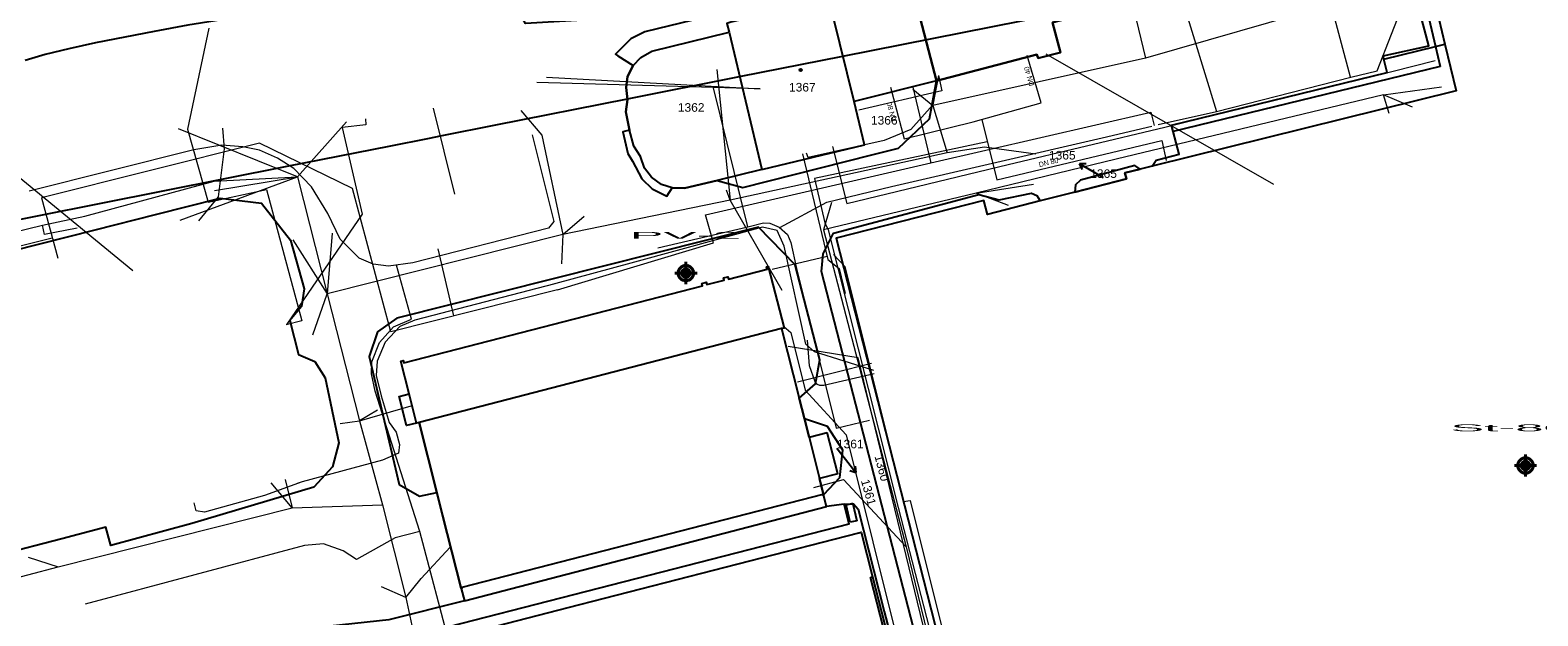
# Model space of a CAD drawing. Header units: metres. Extents: x -535942 to -530626, y -1087729 to -1086275.
# Tile 4 of 247: x -534818 to -534598, y -1087101 to -1087016. Entities that reach past the tile are written whole.
import ezdxf
from ezdxf.enums import TextEntityAlignment as Align

# ---------------------------------------------------------------- set-up
doc = ezdxf.new("R2010")
doc.units = ezdxf.units.M
for name, color, linetype in [('_blok katastr', 7, 'Continuous'), ('_blok SS sítě', 7, 'Continuous'), ('_blok vrty G Consult', 7, 'Continuous'), ('Hodnoty_hladiny', 7, 'Continuous'), ('Vrty_popis', 7, 'Continuous')]:
    doc.layers.add(name, color=color, linetype=linetype)
for name, color, linetype, lineweight in [('AG silno NN', 251, 'G_VED_660_PN', 13), ('AG slabo podzemni', 251, 'G_VED_670_PN', 13), ('AG_SS kanal_déšť', 251, 'G_POTR_626_PN', 13), ('AG_SS osvětlení', 251, 'HP_04_VO', 13), ('AG_SS voda pitna', 251, 'G_POTR_616_PN', 13), ('AG_SS VODA PITNA POPIS', 251, 'G_POTR_616_PN', 35), ('AG_SS voda uzitkova', 251, 'G_POTR_617_PN', 13), ('AG_teplo', 240, 'G_POTR_651_PN', 13)]:
    doc.layers.add(name, color=color, linetype=linetype, lineweight=lineweight)
for name, color, linetype, true_color in [('BT_BPEJ', 7, 'Continuous', 0x7fffff), ('BT_hranice_parcel', 7, 'Continuous', 0x007f00), ('BT_mapove_znacky', 7, 'Continuous', 0x007f00), ('BT_text_parcel', 7, 'Continuous', 0x007f00), ('BT_vnitrni_kresby', 7, 'Continuous', 0x007f00)]:
    doc.layers.add(name, color=color, linetype=linetype, true_color=true_color)
doc.layers.add('BT_hranice_budov', color=7, linetype='Continuous', lineweight=30, true_color=0x007f00)
doc.layers.add('Značka předmět vrt', color=7, linetype='Continuous', lineweight=0, true_color=0x27eff2)
doc.styles.add('BT_text_mapy_m', font='arial.ttf', dxfattribs={"height": 5})
doc.styles.add('ROMANS', font='romans')
doc.styles.get("Standard").update_dxf_attribs({"font": 'ARIALN.TTF'})
doc.linetypes.add('G_POTR_616_PN', pattern='A,0.5,-1,2,-6.5,[2,hpfmlin.shx,S=1,R=0,X=0,Y=0],-6.5,2,-1,0.5', length=20)
doc.linetypes.add('G_POTR_617_PN', pattern='A,0.5,-1,2,-6.5,[1,hpfmlin.shx,S=1,R=0,X=0,Y=0],-6.5,2,-1,0.5', length=20)
doc.linetypes.add('G_POTR_626_PN', pattern='A,0.5,-1,2,-6.5,[8,hpfmlin.shx,S=1,R=0,X=0,Y=0],-6.5,2,-1,0.5', length=20)
doc.linetypes.add('G_POTR_651_PN', pattern='A,0.5,-1,2,-6.5,[17,hpfmlin.shx,S=1,R=0,X=0,Y=0],-6.5,2,-1,0.5', length=20)
doc.linetypes.add('G_VED_660_PN', pattern='A,0.5,-1,2,-6.5,[28,hpfmlin.shx,S=1,R=0,X=0,Y=0],-6.5,2,-1,0.5', length=20)
doc.linetypes.add('G_VED_670_PN', pattern='A,0.5,-1,2,-6.5,[31,hpfmlin.shx,S=1,R=0,X=0,Y=0],-6.5,2,-1,0.5', length=20)
doc.linetypes.add('HP_04_VO', pattern='A,0.5,-1,2,-5,[28,hpfmlin.shx,S=1,R=0,X=0,Y=0],-0.8,["VO",ROMANS,S=1.7,R=0,X=2.75,Y=-0.8],-7,2,-1,0.5', length=19.8)

# ---------------------------------------------------------------- blocks, each defined once
blk = doc.blocks.new('BT_symbol_404')
at = {"layer": 'BT_mapove_znacky', "lineweight": -3}
blk.add_circle((0, 0), 0.175, dxfattribs=at)
blk = doc.blocks.new('BT_symbol_arrow')
at = {"layer": 'BT_text_parcel', "lineweight": -3}
for p in [(-0.5, 1.7), (0, 0), (0.5, 1.7)]:
    blk.add_line(p, (0, 2.5), dxfattribs=at)
blk = doc.blocks.new('_KATASTR')
at = {"layer": 'BT_BPEJ', "lineweight": -3}
blk.add_lwpolyline([(-534844.02, -1087048.52), (-534780.46, -1087035.89), (-534765.34, -1087032.89), (-534759.97, -1087031.83), (-534757.86, -1087031.41), (-534750.05, -1087029.86), (-534730.86, -1087026.05), (-534714.53, -1087022.81), (-534699.47, -1087019.82), (-534651.6, -1087010.32), (-534650, -1087010), (-534646.23, -1087008.89), (-534623.64, -1087002.26), (-534622.82, -1087002.02), (-534615.96, -1087000), (-534595.1, -1086993.87), (-534590.4, -1086992.49), (-534567.99, -1086985.9), (-534456, -1086953)], dxfattribs=at)
at = {"layer": 'BT_hranice_budov', "lineweight": -3}
for points in [[(-534613.53, -1087010.64), (-534611.75, -1087018.09), (-534610.13, -1087024.91), (-534654.4, -1087035.88), (-534656.17, -1087036.32), (-534658.37, -1087036.86), (-534658.16, -1087037.71), (-534665.69, -1087039.64), (-534670.75, -1087040.94), (-534678.4, -1087042.9), (-534678.92, -1087040.86), (-534700.45, -1087046.38), (-534681.68, -1087119.94), (-534681.02, -1087122.51), (-534680.28, -1087125.41), (-534679.52, -1087128.38), (-534644.51, -1087119.15), (-534643.34, -1087118.84), (-534640.63, -1087118.13), (-534625.1, -1087114.07), (-534613.19, -1087110.95), (-534607.42, -1087109.44), (-534599.75, -1087107.51), (-534595.15, -1087106.35)], [(-534626.32, -1087009.26), (-534627.05, -1087006.48), (-534622.79, -1087005.43), (-534624.74, -1086998.19), (-534625.14, -1086996.71), (-534629.46, -1086997.78), (-534629.64, -1086997.05), (-534644.65, -1087000.99), (-534645.04, -1086999.51), (-534651.74, -1087001.24), (-534674.23, -1087007.06), (-534689.08, -1087010.89), (-534685.82, -1087023.43), (-534671.19, -1087019.59), (-534671.04, -1087020.15), (-534667.78, -1087019.3), (-534668.93, -1087014.92), (-534642.91, -1087008.01), (-534641.52, -1087013.27), (-534626.32, -1087009.26)], [(-534715.79, -1087014.89), (-534716.4, -1087015.09), (-534716.06, -1087016.34), (-534711.31, -1087036.36), (-534696.34, -1087032.76), (-534697.83, -1087026.44), (-534700.94, -1087013.88), (-534701.49, -1087011.54), (-534715.79, -1087014.89)], [(-534711.31, -1087036.36), (-534717.81, -1087037.94), (-534722.54, -1087039.09), (-534724.36, -1087039.05), (-534725.9, -1087038.54), (-534727.36, -1087037.47), (-534728.37, -1087036.15), (-534728.95, -1087034.44), (-534729.96, -1087032.97), (-534730.57, -1087030.61), (-534730.93, -1087028.92), (-534731.13, -1087027.95), (-534730.85, -1087026.14), (-534731.08, -1087024.42), (-534730.86, -1087022.82), (-534730.06, -1087021.2), (-534728.94, -1087020.03), (-534727.31, -1087019.12), (-534716.06, -1087016.34)], [(-534719.38, -1087052.79), (-534719.29, -1087053.13), (-534716.8, -1087052.49), (-534716.89, -1087052.15), (-534716.26, -1087051.99), (-534716.17, -1087052.33), (-534710.53, -1087050.88), (-534710.62, -1087050.54), (-534710.36, -1087050.47), (-534708.04, -1087059.46), (-534708.42, -1087059.55), (-534761.24, -1087073.22), (-534761.6, -1087073.31), (-534762.69, -1087069.05), (-534763.91, -1087064.28), (-534763.55, -1087064.18), (-534763.46, -1087064.52), (-534719.95, -1087053.3), (-534720.03, -1087052.96), (-534719.38, -1087052.79)], [(-534708.42, -1087059.55), (-534705.85, -1087069.67), (-534705.08, -1087072.71), (-534704.41, -1087075.36), (-534702.89, -1087081.37), (-534702.28, -1087083.79), (-534702.38, -1087083.81), (-534702.41, -1087083.71), (-534755.01, -1087097.28), (-534754.98, -1087097.39), (-534755.08, -1087097.42), (-534757.8, -1087086.72), (-534758.64, -1087083.45), (-534761.24, -1087073.22)]]:
    blk.add_lwpolyline(points, dxfattribs=at)
at = {"layer": 'BT_hranice_parcel', "lineweight": -3}
for points in [[(-534613.53, -1087010.64), (-534611.75, -1087018.09), (-534610.13, -1087024.91), (-534654.4, -1087035.88), (-534653.81, -1087035), (-534650.46, -1087034.12), (-534651.35, -1087030.84), (-534651.61, -1087029.88), (-534620.18, -1087022.22), (-534620.63, -1087020.28), (-534620.74, -1087019.79), (-534614.09, -1087018.31), (-534616.6, -1087008.78)], [(-534644.65, -1087000.99), (-534629.64, -1086997.05), (-534629.46, -1086997.78), (-534625.14, -1086996.71), (-534624.74, -1086998.19), (-534622.79, -1087005.43), (-534627.05, -1087006.48), (-534626.32, -1087009.26), (-534641.52, -1087013.27), (-534642.91, -1087008.01), (-534668.93, -1087014.92), (-534667.78, -1087019.3), (-534671.04, -1087020.15), (-534671.19, -1087019.59), (-534685.82, -1087023.43)], [(-534729.15, -1087007.5), (-534730.61, -1087007.98), (-534732.22, -1087009.17), (-534734.15, -1087011.5), (-534734.94, -1087014.43), (-534745.71, -1087015.06), (-534746.86, -1087013.13), (-534749.25, -1087011.23), (-534752.08, -1087010.2), (-534754.14, -1087009.99), (-534778.03, -1087012.81), (-534786.99, -1087014.04), (-534794.92, -1087015.34), (-534799.86, -1087016.24), (-534808.38, -1087017.9), (-534812.28, -1087018.77), (-534815.72, -1087019.6), (-534818.63, -1087020.46)], [(-534715.79, -1087014.89), (-534716.4, -1087015.09), (-534716.06, -1087016.34), (-534711.31, -1087036.36), (-534696.34, -1087032.76), (-534697.83, -1087026.44), (-534700.94, -1087013.88), (-534701.49, -1087011.54)], [(-534716.16, -1087013.33), (-534728.33, -1087016.27), (-534730.38, -1087017.29), (-534732.6, -1087019.53), (-534732.26, -1087019.78), (-534730.06, -1087021.2), (-534730.86, -1087022.82), (-534731.08, -1087024.42), (-534730.85, -1087026.14), (-534731.13, -1087027.95), (-534730.93, -1087028.92), (-534730.57, -1087030.61), (-534731.56, -1087030.86), (-534730.8, -1087034.02), (-534730.13, -1087035.14), (-534728.77, -1087037.7), (-534727.25, -1087039.17), (-534725.11, -1087040.22), (-534724.36, -1087039.05), (-534722.54, -1087039.09), (-534717.81, -1087037.94)], [(-534711.31, -1087036.36), (-534717.81, -1087037.94), (-534714.07, -1087039), (-534695.25, -1087034.24), (-534691.35, -1087033.25), (-534686.84, -1087028.99), (-534685.82, -1087023.43), (-534697.83, -1087026.44)], [(-534656.17, -1087036.32), (-534656.94, -1087035.79), (-534664.84, -1087037.92), (-534665.6, -1087038.61), (-534665.69, -1087039.64), (-534658.16, -1087037.71), (-534658.37, -1087036.86), (-534656.17, -1087036.32)], [(-534654.4, -1087035.88), (-534656.17, -1087036.32)], [(-534824.61, -1087049.25), (-534808.44, -1087045.15), (-534799.66, -1087042.92), (-534799.66, -1087042.92), (-534790.2, -1087040.52), (-534784.21, -1087041.27), (-534779.98, -1087046.66), (-534777.99, -1087053.74), (-534778.37, -1087056.31), (-534780.09, -1087058.36), (-534778.8, -1087063.33), (-534776.44, -1087064.35), (-534774.93, -1087066.71), (-534772.94, -1087076.19), (-534773.85, -1087079.69), (-534776.58, -1087082.67), (-534794.34, -1087087.95), (-534806.18, -1087091.15), (-534806.88, -1087088.49), (-534813.28, -1087090.17), (-534822.34, -1087092.54)], [(-534670.75, -1087040.94), (-534678.4, -1087042.9), (-534678.92, -1087040.86), (-534700.45, -1087046.38), (-534681.68, -1087119.94), (-534683.39, -1087119.81), (-534685.33, -1087118.02), (-534702.61, -1087051.2), (-534702.33, -1087048.65), (-534700.86, -1087045.62), (-534679.69, -1087039.99), (-534676.7, -1087040.78), (-534672, -1087039.8), (-534671.2, -1087040.14), (-534670.75, -1087040.94)], [(-534665.69, -1087039.64), (-534670.75, -1087040.94)], [(-534716.89, -1087052.15), (-534716.26, -1087051.99), (-534716.17, -1087052.33), (-534710.53, -1087050.88), (-534710.62, -1087050.54), (-534710.36, -1087050.47), (-534708.04, -1087059.46), (-534708.42, -1087059.55), (-534705.85, -1087069.67), (-534703.47, -1087067.59), (-534702.82, -1087064.08), (-534706.43, -1087050.25), (-534711.79, -1087044.78), (-534764.47, -1087058.03), (-534767.31, -1087060.01), (-534768.53, -1087063.62), (-534764.13, -1087082.25), (-534761.16, -1087083.97), (-534758.64, -1087083.45)], [(-534761.24, -1087073.22), (-534761.6, -1087073.31), (-534763.07, -1087073.69), (-534764.16, -1087069.42), (-534762.69, -1087069.05), (-534763.91, -1087064.28), (-534763.55, -1087064.18), (-534763.46, -1087064.52), (-534719.95, -1087053.3), (-534720.03, -1087052.96), (-534719.38, -1087052.79), (-534719.29, -1087053.13), (-534716.8, -1087052.49), (-534716.89, -1087052.15)], [(-534708.42, -1087059.55), (-534761.24, -1087073.22), (-534758.64, -1087083.45), (-534757.8, -1087086.72), (-534755.08, -1087097.42), (-534754.62, -1087099.24), (-534701.85, -1087085.49), (-534702.28, -1087083.79), (-534702.89, -1087081.37)], [(-534704.41, -1087075.36), (-534705.08, -1087072.71), (-534705.85, -1087069.67)], [(-534702.28, -1087083.79), (-534702.23, -1087083.73), (-534699.9, -1087081.25), (-534699.47, -1087077.24), (-534701.72, -1087073.8), (-534705.08, -1087072.71)], [(-534704.41, -1087075.36), (-534701.76, -1087074.68)], [(-534700.21, -1087080.69), (-534701.76, -1087074.68)], [(-534700.21, -1087080.69), (-534702.89, -1087081.37)], [(-534754.62, -1087099.24), (-534765.63, -1087101.99), (-534796.25, -1087105.31), (-534813.06, -1087104.14), (-534822.14, -1087103.5), (-534829.67, -1087102.08), (-534834.61, -1087101.15), (-534865.22, -1087093.19), (-534885.87, -1087088.21), (-534900.6, -1087085.81), (-534900.94, -1087088.42), (-534886.26, -1087090.67), (-534866.02, -1087096.08), (-534836.68, -1087107.39), (-534820.57, -1087115.27), (-534805.34, -1087124.76), (-534798.92, -1087128.7)], [(-534703.86, -1087128.24), (-534713.38, -1087130.68), (-534732.3, -1087133.5), (-534743.53, -1087133.84), (-534745.43, -1087133), (-534751.98, -1087126.14), (-534758.73, -1087103.47), (-534698.55, -1087088.02), (-534699.29, -1087085.12), (-534698.35, -1087085.08), (-534698.02, -1087085.06), (-534697.91, -1087085.06), (-534697.27, -1087085.84), (-534693.45, -1087100.77), (-534687.35, -1087124.11), (-534689.34, -1087124.44), (-534689.53, -1087123.68)], [(-534699.29, -1087085.12), (-534701.85, -1087085.49)], [(-534689.34, -1087124.44), (-534703.86, -1087128.24), (-534704.18, -1087127.28), (-534729.72, -1087131.76), (-534745.37, -1087132.57), (-534752.86, -1087103.63), (-534739.5, -1087100.19), (-534697.13, -1087089.29), (-534696.82, -1087089.21), (-534695.15, -1087095.74), (-534688.09, -1087123.31), (-534689.53, -1087123.68)]]:
    blk.add_lwpolyline(points, dxfattribs=at)
at = {"layer": 'BT_text_parcel', "lineweight": -3}
for p, q in [((-534661.49, -1087037.58), (-534662.82, -1087036.8)), ((-534700.34, -1087076.99), (-534699.11, -1087078.57))]:
    blk.add_line(p, q, dxfattribs=at)
at = {"layer": 'BT_vnitrni_kresby', "lineweight": -3}
for points in [[(-534615.11, -1087009.92), (-534613.13, -1087018.43)], [(-534685.82, -1087023.43), (-534689.08, -1087010.89)], [(-534620.63, -1087020.28), (-534613.13, -1087018.43)], [(-534613.13, -1087018.43), (-534611.75, -1087018.09)], [(-534613.13, -1087018.43), (-534612.45, -1087021.34)], [(-534612.45, -1087021.34), (-534651.35, -1087030.84)], [(-534704.41, -1087075.36), (-534702.89, -1087081.37)], [(-534702.41, -1087083.71), (-534755.01, -1087097.28)], [(-534702.38, -1087083.81), (-534702.41, -1087083.71)], [(-534702.28, -1087083.79), (-534702.38, -1087083.81)], [(-534699.01, -1087085.24), (-534698.35, -1087085.08)], [(-534698.4, -1087087.78), (-534699.01, -1087085.24)], [(-534698.35, -1087085.08), (-534698.03, -1087085)], [(-534698.03, -1087085), (-534698.02, -1087085.06)], [(-534698.02, -1087085.06), (-534697.43, -1087087.54)], [(-534697.43, -1087087.54), (-534698.4, -1087087.78)], [(-534695.46, -1087095.82), (-534695.15, -1087095.74)], [(-534688.48, -1087123.08), (-534695.46, -1087095.82)]]:
    blk.add_lwpolyline(points, dxfattribs=at)
at = {"layer": 'BT_mapove_znacky', "lineweight": -3}
blk.add_blockref('BT_symbol_404', (-534705.61, -1087021.86), dxfattribs=at)
at = {"layer": 'BT_text_parcel', "lineweight": -3}
for p, rotation in [((-534662.82, -1087036.8), 59.53000000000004), ((-534699.11, -1087078.57), 218.02)]:
    blk.add_blockref('BT_symbol_arrow', p, dxfattribs=dict(at, rotation=rotation))
at = {"layer": 'BT_text_parcel', "lineweight": -3, "style": 'BT_text_mapy_m'}
for s, p in [('1367', (-534707.33, -1087024.99)), ('1362', (-534723.53, -1087027.94)), ('1366', (-534695.39, -1087029.81)), ('1361', (-534700.34, -1087076.99))]:
    blk.add_text(s, height=1.25, dxfattribs=at).set_placement(p)
for p in [(-534667.5, -1087034.9), (-534661.49, -1087037.58)]:
    blk.add_text('1365', height=1.25, dxfattribs=at).set_placement(p, align=Align.CENTER)
blk.add_text('1360', height=1.25, rotation=284.5, dxfattribs=at).set_placement((-534694.88, -1087078.14))
blk.add_text('1361', height=1.25, rotation=285.82, dxfattribs=at).set_placement((-534695.66, -1087081.36), align=Align.TOP_LEFT)
blk = doc.blocks.new('kanalizace SS')
at = {"layer": 'AG_SS kanal_déšť', "ltscale": 0.7}
for p, q in [((-534657.41, -1087011.69), (-534655.37, -1087020.13)), ((-534628.32, -1087012.37), (-534655.37, -1087020.13)), ((-534625.52, -1087022.9), (-534628.32, -1087012.37)), ((-534655.37, -1087020.13), (-534686.38, -1087027.02)), ((-534717.86, -1087021.79), (-534715.89, -1087040.84)), ((-534689.29, -1087024.64), (-534686.38, -1087027.02)), ((-534620.7, -1087025.47), (-534659.65, -1087034.85)), ((-534620.7, -1087025.47), (-534612.22, -1087024.32)), ((-534616.49, -1087027.28), (-534620.7, -1087025.47)), ((-534619.89, -1087028.2), (-534620.7, -1087025.47)), ((-534746.4, -1087027.74), (-534743.35, -1087031.33)), ((-534686.38, -1087027.02), (-534684.29, -1087033.95)), ((-534778.97, -1087037.43), (-534771.82, -1087029.4)), ((-534778.97, -1087037.43), (-534796.31, -1087030.44)), ((-534743.35, -1087031.33), (-534740.3, -1087045.81)), ((-534684.29, -1087033.95), (-534715.89, -1087040.84)), ((-534678.86, -1087033.09), (-534684.29, -1087033.95)), ((-534671.38, -1087034.12), (-534678.86, -1087033.09)), ((-534659.65, -1087034.85), (-534680.06, -1087039.81)), ((-534809.94, -1087043.16), (-534791.09, -1087038.05)), ((-534796.03, -1087043.72), (-534778.97, -1087037.43)), ((-534791.09, -1087038.05), (-534778.97, -1087037.43)), ((-534791.07, -1087039.44), (-534778.97, -1087037.43)), ((-534778.97, -1087037.43), (-534774.64, -1087054.46)), ((-534680.06, -1087039.81), (-534671.71, -1087038.49)), ((-534715.89, -1087040.84), (-534740.3, -1087045.81)), ((-534715.89, -1087040.84), (-534716.43, -1087039.36)), ((-534708.32, -1087053.99), (-534715.89, -1087040.84)), ((-534680.06, -1087039.81), (-534702.29, -1087045.17)), ((-534675.36, -1087041.61), (-534680.06, -1087039.81)), ((-534816.12, -1087044.48), (-534809.94, -1087043.16)), ((-534740.3, -1087045.81), (-534737.19, -1087043.14)), ((-534701.14, -1087041.16), (-534702.29, -1087045.17)), ((-534830.55, -1087048.02), (-534816.12, -1087044.48)), ((-534815.83, -1087045.81), (-534816.12, -1087044.48)), ((-534811.04, -1087044.93), (-534815.83, -1087045.81)), ((-534702.29, -1087045.17), (-534690.27, -1087091.34)), ((-534779.63, -1087046.59), (-534774.64, -1087054.46)), ((-534773.91, -1087045.63), (-534774.64, -1087054.46)), ((-534740.3, -1087045.81), (-534774.64, -1087054.46)), ((-534740.3, -1087045.81), (-534740.5, -1087050.11)), ((-534776.7, -1087060.44), (-534774.64, -1087054.46)), ((-534774.64, -1087054.46), (-534769.94, -1087073)), ((-534769.94, -1087073), (-534762.41, -1087070.8)), ((-534767.3, -1087071.43), (-534769.94, -1087073)), ((-534772.76, -1087073.4), (-534769.94, -1087073)), ((-534769.94, -1087073), (-534766.57, -1087085.23)), ((-534769.94, -1087073), (-534769.94, -1087073)), ((-534779.72, -1087085.65), (-534782.79, -1087082.04)), ((-534780.74, -1087081.54), (-534779.72, -1087085.65)), ((-534703.7, -1087082.72), (-534699.37, -1087081.53)), ((-534699.37, -1087081.53), (-534690.27, -1087091.34)), ((-534813.81, -1087094.28), (-534779.72, -1087085.65)), ((-534779.72, -1087085.65), (-534766.57, -1087085.23)), ((-534766.57, -1087085.23), (-534763.16, -1087098.72)), ((-534760.94, -1087095.95), (-534756.71, -1087091.39)), ((-534690.27, -1087091.34), (-534686.75, -1087105.75)), ((-534818.19, -1087092.85), (-534813.81, -1087094.28)), ((-534827.78, -1087097.95), (-534813.81, -1087094.28)), ((-534763.16, -1087098.72), (-534760.94, -1087095.95)), ((-534763.16, -1087098.72), (-534766.69, -1087097.17)), ((-534763.16, -1087098.72), (-534756.2, -1087131.22))]:
    blk.add_line(p, q, dxfattribs=at)
blk = doc.blocks.new('ss pitná voda')
at = {"layer": 'AG_SS voda pitna', "ltscale": 0.7}
for p, q in [((-534791.89, -1087015.76), (-534794.97, -1087030.49)), ((-534670.56, -1087026.63), (-534672.6, -1087019.74)), ((-534692.56, -1087024.38), (-534690.56, -1087031.91)), ((-534680.48, -1087029.4), (-534670.56, -1087026.63)), ((-534690.56, -1087031.91), (-534680.48, -1087029.4)), ((-534679.24, -1087029.05), (-534677.03, -1087037.87)), ((-534794.97, -1087030.49), (-534791.99, -1087041.13)), ((-534677.03, -1087037.87), (-534652.99, -1087032.12)), ((-534652.99, -1087032.12), (-534652.35, -1087035.06)), ((-534678.43, -1087032.31), (-534703.59, -1087037.68)), ((-534703.59, -1087037.68), (-534702.1, -1087044.14)), ((-534791.99, -1087041.13), (-534783.45, -1087039.26)), ((-534783.45, -1087039.26), (-534778.33, -1087058.41)), ((-534702.1, -1087044.14), (-534701.61, -1087045.14)), ((-534701.61, -1087045.14), (-534691.4, -1087085.63)), ((-534778.33, -1087058.41), (-534780.61, -1087059.01)), ((-534691.4, -1087085.63), (-534686.91, -1087103.16))]:
    blk.add_line(p, q, dxfattribs=at)
at = {"layer": 'AG_SS VODA PITNA POPIS', "linetype": 'Continuous'}
for s, rotation, p in [('DN 40', 106.5038, (-534671.76, -1087022.61)), ('DN 80', 104.8727, (-534691.81, -1087027.8)), ('DN 80', 13.4386, (-534669.37, -1087035.91))]:
    blk.add_text(s, height=0.75, rotation=rotation, dxfattribs=at).set_placement(p, align=Align.BOTTOM_CENTER)
blk = doc.blocks.new('ss prumyslová voda')
at = {"layer": 'AG_SS voda uzitkova', "ltscale": 0.7}
for p, q in [((-534708.06, -1087059.25), (-534707.04, -1087060.1)), ((-534708.06, -1087059.25), (-534707.04, -1087060.1)), ((-534707.04, -1087060.1), (-534704.95, -1087068.52)), ((-534707.04, -1087060.1), (-534704.95, -1087068.52)), ((-534704.95, -1087068.52), (-534698.99, -1087075.05)), ((-534704.95, -1087068.52), (-534698.99, -1087075.05)), ((-534698.99, -1087075.05), (-534686.15, -1087126.71)), ((-534698.99, -1087075.05), (-534686.15, -1087126.71))]:
    blk.add_line(p, q, dxfattribs=at)
blk = doc.blocks.new('SS nízké napětí')
at = {"layer": 'AG silno NN', "ltscale": 0.7}
for p, q in [((-534789.61309, -1087033.33083), (-534789.81396, -1087030.35136)), ((-534790.45002, -1087040.32756), (-534789.61309, -1087033.33083)), ((-534793.32906, -1087043.84266), (-534790.45002, -1087040.32756)), ((-534711.206, -1087044.78), (-534729.842, -1087049.886)), ((-534709.036, -1087045.248), (-534711.206, -1087044.78)), ((-534708.057, -1087047.546), (-534709.036, -1087045.248)), ((-534704.866, -1087061.821), (-534708.057, -1087047.546)), ((-534729.842, -1087049.886), (-534741.828, -1087053.124)), ((-534741.47292, -1087053.03215), (-534761.86052, -1087058.32154)), ((-534761.86052, -1087058.32154), (-534764.0198, -1087059.2589)), ((-534764.0198, -1087059.2589), (-534766.17907, -1087061.53535)), ((-534766.17907, -1087061.53535), (-534767.33404, -1087064.28048)), ((-534703.632, -1087062.948), (-534704.866, -1087061.821)), ((-534694.953, -1087065.65), (-534703.632, -1087062.948)), ((-534767.33404, -1087064.28048), (-534767.46795, -1087066.35606)), ((-534767.46795, -1087066.35606), (-534766.76493, -1087069.33553)), ((-534766.76493, -1087069.33553), (-534765.57649, -1087073.23562)), ((-534765.57649, -1087073.23562), (-534764.58891, -1087074.62492)), ((-534764.58891, -1087074.62492), (-534764.07001, -1087076.41595)), ((-534764.2374, -1087077.70482), (-534766.54732, -1087078.72587)), ((-534764.07001, -1087076.41595), (-534764.2374, -1087077.70482)), ((-534766.54732, -1087078.72587), (-534778.298, -1087081.881)), ((-534778.29781, -1087081.8811), (-534783.75459, -1087083.85625)), ((-534778.298, -1087081.881), (-534778.99215, -1087082.13507)), ((-534793.73079, -1087086.09922), (-534794.03208, -1087084.961)), ((-534783.75459, -1087083.85625), (-534792.49213, -1087086.30008)), ((-534792.49213, -1087086.30008), (-534793.73079, -1087086.09922))]:
    blk.add_line(p, q, dxfattribs=at)
blk = doc.blocks.new('ss_vo')
at = {"layer": 'AG_SS osvětlení', "ltscale": 0.7}
for p, q in [((-534621.611, -1087021.953), (-534615.952, -1087007.402)), ((-534650.543, -1087009.87), (-534645.033, -1087027.889)), ((-534645.033, -1087027.889), (-534625.461, -1087022.889)), ((-534625.461, -1087022.889), (-534621.611, -1087021.953)), ((-534713.3521, -1087044.72144), (-534718.3402, -1087024.43427)), ((-534653.543, -1087029.782), (-534645.033, -1087027.889)), ((-534744.75369, -1087031.29709), (-534741.60683, -1087043.91799)), ((-534692.389, -1087038.845), (-534661.669, -1087031.739)), ((-534661.669, -1087031.739), (-534654.479, -1087030.059)), ((-534794.04882, -1087033.49822), (-534818.03521, -1087039.50737)), ((-534789.96461, -1087032.82867), (-534794.04882, -1087033.49822)), ((-534786.90144, -1087033.04627), (-534789.96461, -1087032.82867)), ((-534784.50783, -1087033.54843), (-534786.90144, -1087033.04627)), ((-534781.87987, -1087034.68666), (-534784.50783, -1087033.54843)), ((-534779.46951, -1087036.20987), (-534781.87987, -1087034.68666)), ((-534776.89177, -1087038.88804), (-534779.46951, -1087036.20987)), ((-534701.813, -1087041.142), (-534692.389, -1087038.845)), ((-534774.51489, -1087042.75465), (-534776.89177, -1087038.88804)), ((-534772.7406, -1087046.5041), (-534774.51489, -1087042.75465)), ((-534708.687, -1087044.825), (-534701.813, -1087041.142)), ((-534742.37681, -1087044.88882), (-534762.14508, -1087049.96898)), ((-534741.60683, -1087043.91799), (-534742.37681, -1087044.88882)), ((-534726.44167, -1087047.76786), (-534713.3521, -1087044.72144)), ((-534713.3521, -1087044.72144), (-534711.02543, -1087044.15233)), ((-534711.02543, -1087044.15233), (-534710.10481, -1087044.20254)), ((-534710.10481, -1087044.20254), (-534708.74899, -1087044.77165)), ((-534708.74899, -1087044.77165), (-534707.52707, -1087045.82618)), ((-534769.94526, -1087049.26596), (-534772.7406, -1087046.5041)), ((-534707.52707, -1087045.82618), (-534707.07513, -1087046.99789)), ((-534707.07513, -1087046.99789), (-534706.2382, -1087050.79754)), ((-534767.90315, -1087050.15311), (-534769.94526, -1087049.26596)), ((-534765.67692, -1087050.43766), (-534767.90315, -1087050.15311)), ((-534762.14508, -1087049.96898), (-534765.67692, -1087050.43766)), ((-534762.3292, -1087058.17089), (-534764.5124, -1087050.28313)), ((-534706.2382, -1087050.79754), (-534700.46339, -1087074.06418)), ((-534764.9739, -1087059.27564), (-534762.3292, -1087058.17089)), ((-534766.98253, -1087061.58556), (-534764.9739, -1087059.27564)), ((-534768.12075, -1087064.39765), (-534766.98253, -1087061.58556)), ((-534697.271, -1087063.799), (-534707.462, -1087062.14)), ((-534704.36348, -1087064.95839), (-534704.6313, -1087061.24242)), ((-534768.18771, -1087066.13846), (-534768.12075, -1087064.39765)), ((-534703.50981, -1087067.31853), (-534704.36348, -1087064.95839)), ((-534685.379, -1087112.644), (-534697.271, -1087063.799)), ((-534767.61859, -1087068.68272), (-534768.18771, -1087066.13846)), ((-534703.19178, -1087067.67004), (-534703.50981, -1087067.31853)), ((-534694.93965, -1087066.11335), (-534702.25442, -1087067.83742)), ((-534761.11, -1087089.111), (-534767.61859, -1087068.68272)), ((-534702.82353, -1087067.83742), (-534703.19178, -1087067.67004)), ((-534702.25442, -1087067.83742), (-534702.82353, -1087067.83742)), ((-534700.46339, -1087074.06418), (-534695.6092, -1087072.90922)), ((-534761.11, -1087089.111), (-534764.72282, -1087090.04116)), ((-534751.5435, -1087125.49766), (-534761.11, -1087089.111)), ((-534777.9463, -1087091.17938), (-534809.908, -1087099.684)), ((-534775.1677, -1087090.91157), (-534777.9463, -1087091.17938)), ((-534772.32214, -1087091.91588), (-534775.1677, -1087090.91157)), ((-534764.72282, -1087090.04116), (-534770.34698, -1087093.18801)), ((-534770.34698, -1087093.18801), (-534772.32214, -1087091.91588))]:
    blk.add_line(p, q, dxfattribs=at)
blk = doc.blocks.new('ss sdělovací kabel')
at = {"layer": 'AG slabo podzemni', "ltscale": 0.7}
for p, q in [((-534669.924, -1087019.507), (-534636.736, -1087038.483)), ((-534619.504, -1087022.06), (-534613.186, -1087020.485)), ((-534742.681, -1087022.911), (-534711.536, -1087024.612)), ((-534685.539, -1087022.677), (-534686.39, -1087026.931)), ((-534685.539, -1087022.677), (-534685.071, -1087024.889)), ((-534652.543, -1087030.208), (-534619.504, -1087022.06)), ((-534711.536, -1087024.612), (-534744.085, -1087023.676)), ((-534685.071, -1087024.889), (-534697.154, -1087027.697)), ((-534686.39, -1087026.931), (-534689.581, -1087030.505)), ((-534769.0079, -1087029.8492), (-534772.45604, -1087030.21745)), ((-534769.02463, -1087028.9788), (-534769.0079, -1087029.8492)), ((-534772.45604, -1087030.21745), (-534769.51005, -1087042.85509)), ((-534693.453, -1087032.122), (-534704.558, -1087034.59)), ((-534689.581, -1087030.505), (-534693.453, -1087032.122)), ((-534675.412, -1087035.611), (-534652.543, -1087030.208)), ((-534705.366, -1087034.079), (-534701.664, -1087049.482)), ((-534704.558, -1087034.59), (-534704.77, -1087033.973)), ((-534700.984, -1087032.994), (-534698.878, -1087041.334)), ((-534821.15, -1087036.1), (-534802.939, -1087051.077)), ((-534698.878, -1087041.334), (-534675.412, -1087035.611)), ((-534769.51005, -1087042.85509), (-534780.52404, -1087058.89065)), ((-534709.791, -1087050.865), (-534701.787, -1087048.97)), ((-534701.664, -1087049.482), (-534700.005, -1087050.801)), ((-534699.186, -1087050.482), (-534700.824, -1087048.737)), ((-534700.005, -1087050.801), (-534699.154, -1087054.439)), ((-534699.187, -1087050.481), (-534695.633, -1087064.714)), ((-534695.293, -1087064.608), (-534706.1, -1087067.373)), ((-534695.633, -1087064.714), (-534690.629, -1087084.754)), ((-534690.629, -1087084.754), (-534689.693, -1087084.605)), ((-534689.693, -1087084.605), (-534678.907, -1087127.791))]:
    blk.add_line(p, q, dxfattribs=at)
blk = doc.blocks.new('ss teplovod')
at = {"layer": 'AG_teplo', "color": 251, "lineweight": 13, "ltscale": 0.7}
for p, q in [((-534689.267, -1087024.349), (-534686.661, -1087035.372)), ((-534759.163, -1087027.437), (-534756.057, -1087039.946)), ((-534686.661, -1087035.372), (-534654.58, -1087028.011)), ((-534654.58, -1087028.011), (-534654.091, -1087029.926)), ((-534784.49109, -1087032.50227), (-534816.26092, -1087040.50331)), ((-534770.93283, -1087039.13075), (-534784.49109, -1087032.50227)), ((-534719.508, -1087042.988), (-534686.661, -1087035.372)), ((-534686.661, -1087035.372), (-534686.782, -1087035.4)), ((-534816.26092, -1087040.50331), (-534813.88404, -1087049.27433)), ((-534765.37562, -1087060.02051), (-534770.93283, -1087039.13075)), ((-534718.317, -1087047.03), (-534719.508, -1087042.988)), ((-534825.06542, -1087048.87261), (-534814.68388, -1087046.32282)), ((-534741.071, -1087053.894), (-534718.317, -1087047.03)), ((-534756.16373, -1087057.6985), (-534758.44585, -1087047.90177)), ((-534741.0712, -1087053.89418), (-534765.37562, -1087060.02051))]:
    blk.add_line(p, q, dxfattribs=at)
blk = doc.blocks.new('_vrty G Consult')
at = {"layer": 'Hodnoty_hladiny', "color": 251, "lineweight": 40}
for p in [(-534722.36, -1087051.46), (-534600, -1087079.5)]:
    blk.add_point(p, dxfattribs=at)
at = {"layer": 'Vrty_popis', "color": 251, "lineweight": 40}
for p in [(-534722.36, -1087051.46), (-534600, -1087079.5)]:
    blk.add_point(p, dxfattribs=at)
at = {"layer": 'Značka předmět vrt', "color": 251, "linetype": 'Continuous', "lineweight": 40}
for p, q in [((-534722.98, -1087051.46), (-534723.98, -1087051.46)), ((-534721.73, -1087051.46), (-534722.98, -1087051.46)), ((-534721.75, -1087051.3), (-534722.96, -1087051.3)), ((-534721.75, -1087051.61), (-534722.96, -1087051.61)), ((-534721.82, -1087051.14), (-534722.9, -1087051.14)), ((-534721.82, -1087051.77), (-534722.9, -1087051.77)), ((-534722.83, -1087051.04), (-534722.83, -1087051.87)), ((-534721.94, -1087050.99), (-534722.77, -1087050.99)), ((-534721.94, -1087051.93), (-534722.77, -1087051.93)), ((-534722.67, -1087050.92), (-534722.67, -1087052)), ((-534722.51, -1087050.85), (-534722.51, -1087052.06)), ((-534722.36, -1087050.83), (-534722.36, -1087049.83)), ((-534722.36, -1087050.83), (-534722.36, -1087052.08)), ((-534722.2, -1087050.85), (-534722.2, -1087052.06)), ((-534722.05, -1087050.92), (-534722.05, -1087052)), ((-534721.89, -1087051.04), (-534721.89, -1087051.87)), ((-534720.73, -1087051.46), (-534721.73, -1087051.46)), ((-534722.36, -1087053.08), (-534722.36, -1087052.08)), ((-534600, -1087078.88), (-534600, -1087077.88)), ((-534600.62, -1087079.5), (-534601.62, -1087079.5)), ((-534599.38, -1087079.5), (-534600.62, -1087079.5)), ((-534599.4, -1087079.34), (-534600.6, -1087079.34)), ((-534599.4, -1087079.66), (-534600.6, -1087079.66)), ((-534599.46, -1087079.19), (-534600.54, -1087079.19)), ((-534599.46, -1087079.81), (-534600.54, -1087079.81)), ((-534600.47, -1087079.09), (-534600.47, -1087079.91)), ((-534599.59, -1087079.03), (-534600.41, -1087079.03)), ((-534599.59, -1087079.97), (-534600.41, -1087079.97)), ((-534600.31, -1087078.96), (-534600.31, -1087080.04)), ((-534600.16, -1087078.9), (-534600.16, -1087080.11)), ((-534600, -1087078.88), (-534600, -1087080.12)), ((-534600, -1087081.12), (-534600, -1087080.12)), ((-534599.84, -1087078.9), (-534599.84, -1087080.11)), ((-534599.69, -1087078.96), (-534599.69, -1087080.04)), ((-534599.53, -1087079.09), (-534599.53, -1087079.91)), ((-534598.38, -1087079.5), (-534599.38, -1087079.5))]:
    blk.add_line(p, q, dxfattribs=at)
for centre, radius in [((-534722.36, -1087051.46), 1.12), ((-534722.36, -1087051.46), 0.625), ((-534600, -1087079.5), 1.12), ((-534600, -1087079.5), 0.625)]:
    blk.add_circle(centre, radius, dxfattribs=at)
at = {"layer": 'Vrty_popis', "color": 7}
for s, width, p, p2 in [('PV-2', 6.355417, (-534730.5, -1087046.46), (-534714.32, -1087046.46)), ('St-800', 6.462418, (-534610.96, -1087074.51), (-534589.15, -1087074.51))]:
    blk.add_text(s, height=1, dxfattribs=dict(at, width=width)).set_placement(p, p2, align=Align.FIT)

msp = doc.modelspace()

# ---------------------------------------------------------------- block references
msp.add_blockref('ss teplovod', (0, 0))
at = {"layer": '_blok katastr', "lineweight": -3}
msp.add_blockref('_KATASTR', (0, 0), dxfattribs=at)
at = {"layer": '_blok SS sítě'}
for name in ['kanalizace SS', 'ss_vo', 'SS nízké napětí', 'ss pitná voda', 'ss prumyslová voda', 'ss sdělovací kabel']:
    msp.add_blockref(name, (0, 0), dxfattribs=at)
at = {"layer": '_blok vrty G Consult', "color": 252}
msp.add_blockref('_vrty G Consult', (0, 0), dxfattribs=at)

doc.saveas('drawing.dxf')
